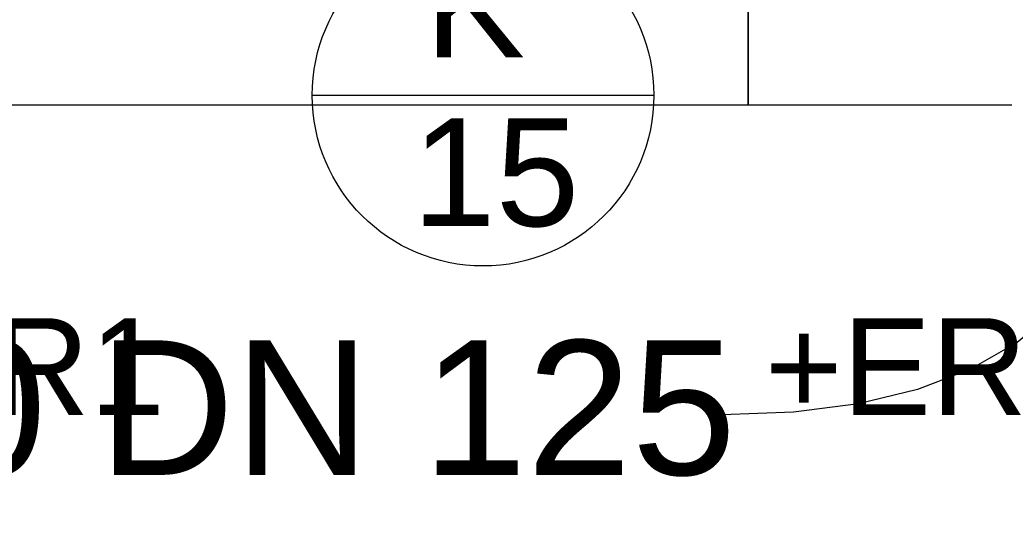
# Model space of a CAD drawing. Header units: millimetres. Extents: x -28761 to 4793, y -4271 to 20239.
# Tile 51 of 256: x -16495 to -15581, y -537 to -70. Entities that reach past the tile are written whole.
import ezdxf

# ---------------------------------------------------------------- set-up
doc = ezdxf.new("R2010")
doc.units = ezdxf.units.MM
doc.header["$MEASUREMENT"] = 0
for name, color, linetype in [('5._POHLED ZÁPADNÍ_1_Anotace - SP', 7, 'Continuous'), ('5._POHLED ZÁPADNÍ_1_Nové_Anotace - SP', 7, 'Continuous'), ('5._POHLED ZÁPADNÍ_1_Nové_Popis', 7, 'Continuous'), ('5._POHLED ZÁPADNÍ_1_Popis', 7, 'Continuous'), ('5._POHLED ZÁPADNÍ_1_TZB - elektroinstalace', 7, 'Continuous')]:
    doc.layers.add(name, color=color, linetype=linetype)
doc.styles.add('GENEROVANÝ_STYL_1', font='txt')

msp = doc.modelspace()

# ---------------------------------------------------------------- linework, layer by layer
at = {"layer": '5._POHLED ZÁPADNÍ_1_Nové_Anotace - SP', "color": 1, "linetype": 'Continuous', "lineweight": 25, "flags": 128}
msp.add_lwpolyline([(-15406.92, 393.15), (-15397.7, 179), (-15404.25, 1.22), (-15413.82, -74.79), (-15427.79, -142.61), (-15446.31, -202.54), (-15469.53, -254.89), (-15497.62, -299.95), (-15530.72, -338.03), (-15568.98, -369.42), (-15612.56, -394.43), (-15661.6, -413.36), (-15716.28, -426.51), (-15776.73, -434.18), (-15843.1, -436.67)], dxfattribs=at)
at = {"layer": '5._POHLED ZÁPADNÍ_1_Nové_Popis', "color": 1, "linetype": 'Continuous', "lineweight": 25}
msp.add_line((-16223.58, -139.91), (-15906.43, -139.91), dxfattribs=at)
msp.add_circle((-16065, -139.91), 158.58, dxfattribs=at)
at = {"layer": '5._POHLED ZÁPADNÍ_1_TZB - elektroinstalace', "color": 92, "linetype": 'Continuous', "lineweight": 25, "true_color": 0x00d700, "flags": 128}
for points in [[(-15818.94, -149.22), (-16568.94, -149.22), (-16568.94, 100.78), (-15818.94, 100.78)], [(-15068.94, -149.22), (-15818.94, -149.22), (-15818.94, 100.78), (-15068.94, 100.78)]]:
    msp.add_lwpolyline(points, close=True, dxfattribs=at)

# ---------------------------------------------------------------- texts
at = {"layer": '5._POHLED ZÁPADNÍ_1_Anotace - SP', "color": 1, "linetype": 'Continuous', "lineweight": 25, "insert": (-16477.96, -441.65), "char_height": 125, "attachment_point": 5, "style": 'GENEROVANÝ_STYL_1'}
msp.add_mtext('\\A1;{\\pqc;\\fArial|b0|i0|c238|p38;P+0,\\fArial|b0|i0|c238|p38;250\\fArial|b0|i0|c238|p38; DN 125}', dxfattribs=at)
at = {"layer": '5._POHLED ZÁPADNÍ_1_Popis', "color": 1, "linetype": 'Continuous', "lineweight": 25, "insert": (-16072.64, -133.84), "char_height": 100, "attachment_point": 5, "line_spacing_factor": 0.940294, "style": 'GENEROVANÝ_STYL_1'}
msp.add_mtext('\\A1;{\\pqc;\\fArial|b0|i0|c238|p38;K\\P\\pqc;\\fArial|b0|i0|c238|p38; 15}', dxfattribs=at)
at = {"layer": '5._POHLED ZÁPADNÍ_1_TZB - elektroinstalace', "color": 42, "linetype": 'Continuous', "lineweight": 20, "true_color": 0xbd8b17, "char_height": 90, "attachment_point": 7, "style": 'GENEROVANÝ_STYL_1'}
for s, insert in [('\\A1;{\\pql;\\fArial|b0|i0|c238|p38;+ER1}', (-16678.34, -436.98)), ('\\A1;{\\pql;\\fArial|b0|i0|c238|p38;+ER}', (-15803.34, -436.98))]:
    msp.add_mtext(s, dxfattribs=dict(at, insert=insert))

doc.saveas('drawing.dxf')
